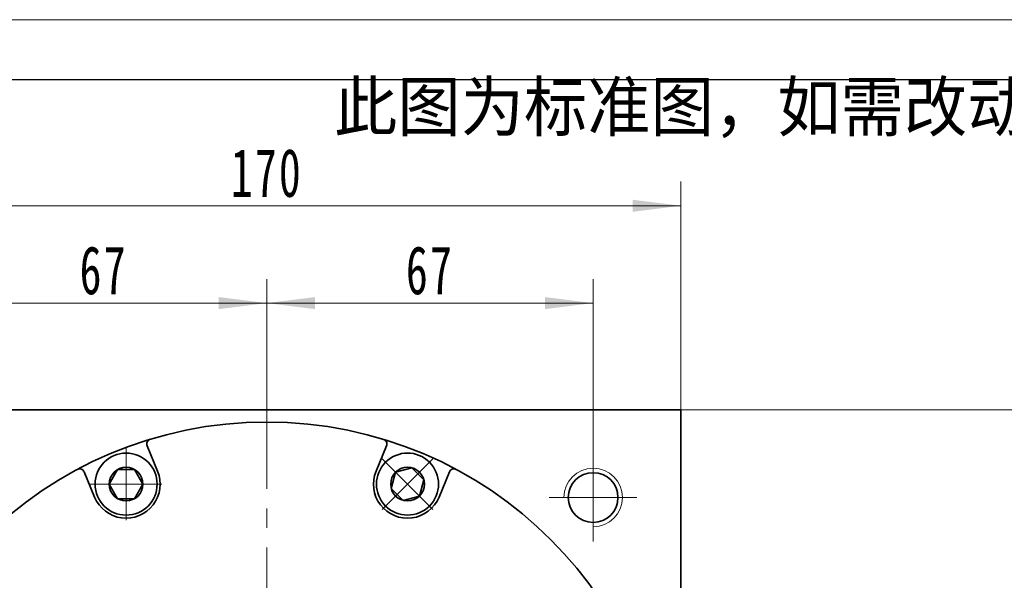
# Model space of a CAD drawing. Header units: millimetres. Extents: x -1428 to -386, y -608 to 125.
# Tile 8 of 9: x -755 to -553, y 10 to 125. Entities that reach past the tile are written whole.
import ezdxf

# ---------------------------------------------------------------- set-up
doc = ezdxf.new("R2010")
doc.units = ezdxf.units.MM
doc.header["$LTSCALE"] = 2
doc.set_wipeout_variables(frame=1)
doc.linetypes.add('点画线', pattern=[18, 12, -2, 2, -2])
doc.layers.get('0').update_dxf_attribs({"lineweight": 18})
doc.layers.add('6文字层', color=3, linetype='Continuous')
for name, color, linetype, lineweight in [('中心线层', 1, '点画线', 18), ('图框_外框线', 7, 'Continuous', 18), ('尺寸线层', 3, 'Continuous', 18), ('粗实线层', 7, 'Continuous', 35)]:
    doc.layers.add(name, color=color, linetype=linetype, lineweight=lineweight)
doc.styles.add('标准', font='txt', dxfattribs={"width": 0.667})
doc.dimstyles.new('a4-1-1.5', dxfattribs={"dimtxt": 4.5, "dimasz": 4.5, "dimexe": 2.25, "dimexo": 0, "dimgap": 0.75, "dimtad": 1, "dimdec": 3, "dimdsep": 46, "dimtxsty": '标准', "dimblk": '_CAXARROW', "dimcen": 0, "dimdle": 6, "dimazin": 2, "dimtfac": 0.707107, "dimtdec": 3, "dimtix": 1, "dimtmove": 2, "dimatfit": 3, "dimfxl": 0, "dimfrac": 2, "dimtolj": 1, "dimtzin": 0, "dimarcsym": 0})

# ---------------------------------------------------------------- blocks, each defined once
blk = doc.blocks.new('*X18')
at = {"layer": '尺寸线层', "linetype": 'Continuous'}
for points in [[(-789.2, 87.22), (-779.3, 88.46), (-779.3, 85.98)], [(-619.2, 87.22), (-629.1, 88.46), (-629.1, 85.98)]]:
    blk.add_hatch(color=0, dxfattribs=at).paths.add_polyline_path(points, flags=0)
at = {"layer": '尺寸线层', "color": 0, "linetype": 'Continuous'}
for p, q in [((-789.2, 45.32), (-789.2, 92.17)), ((-619.2, 45.32), (-619.2, 92.17)), ((-789.2, 87.22), (-619.2, 87.22))]:
    blk.add_line(p, q, dxfattribs=at)
at = {"layer": '尺寸线层', "color": 0, "insert": (-704.2, 93.92), "char_height": 9.9, "width": 29.5115, "attachment_point": 5, "line_spacing_factor": 1.15057, "style": '标准'}
blk.add_mtext('\\T1.1;170', dxfattribs=at)
blk = doc.blocks.new('_CAXARROW')
blk.add_hatch(color=0).paths.add_polyline_path([(0, 0), (-1, 0.125), (-1, -0.125)], flags=0)
blk = doc.blocks.new('*X19')
at = {"layer": '尺寸线层', "linetype": 'Continuous'}
for points in [[(-530.17, 45.32), (-528.93, 35.42), (-531.41, 35.42)], [(-530.17, -254.68), (-528.93, -244.78), (-531.41, -244.78)]]:
    blk.add_hatch(color=0, dxfattribs=at).paths.add_polyline_path(points, flags=0)
at = {"layer": '尺寸线层', "color": 0, "linetype": 'Continuous'}
for p, q in [((-619.2, 45.32), (-525.22, 45.32)), ((-530.17, 45.32), (-530.17, -254.68)), ((-686.2, -254.68), (-525.22, -254.68))]:
    blk.add_line(p, q, dxfattribs=at)
at = {"layer": '尺寸线层', "color": 0, "insert": (-536.87, -104.68), "char_height": 9.9, "width": 30.7396, "attachment_point": 5, "rotation": 90, "line_spacing_factor": 1.15057, "style": '标准'}
blk.add_mtext('\\T1.1;300', dxfattribs=at)
blk = doc.blocks.new('*X21')
at = {"layer": '尺寸线层', "linetype": 'Continuous'}
for points in [[(-771.2, 67.23), (-761.3, 68.47), (-761.3, 66)], [(-704.2, 67.23), (-714.1, 68.47), (-714.1, 66)]]:
    blk.add_hatch(color=0, dxfattribs=at).paths.add_polyline_path(points, flags=0)
at = {"layer": '尺寸线层', "color": 0, "linetype": 'Continuous'}
for p, q in [((-771.2, 36.32), (-771.2, 72.18)), ((-704.2, 48.32), (-704.2, 72.18)), ((-771.2, 67.23), (-704.2, 67.23))]:
    blk.add_line(p, q, dxfattribs=at)
at = {"layer": '尺寸线层', "color": 0, "insert": (-737.7, 73.93), "char_height": 9.9, "width": 19.8, "attachment_point": 5, "line_spacing_factor": 1.15057, "style": '标准'}
blk.add_mtext('\\T1.1;67', dxfattribs=at)
blk = doc.blocks.new('*X22')
at = {"layer": '尺寸线层', "linetype": 'Continuous'}
for points in [[(-704.2, 67.23), (-694.3, 68.47), (-694.3, 66)], [(-637.2, 67.23), (-647.1, 68.47), (-647.1, 66)]]:
    blk.add_hatch(color=0, dxfattribs=at).paths.add_polyline_path(points, flags=0)
at = {"layer": '尺寸线层', "color": 0, "linetype": 'Continuous'}
for p, q in [((-704.2, 48.32), (-704.2, 72.18)), ((-637.2, 36.32), (-637.2, 72.18)), ((-704.2, 67.23), (-637.2, 67.23))]:
    blk.add_line(p, q, dxfattribs=at)
at = {"layer": '尺寸线层', "color": 0, "insert": (-670.7, 73.93), "char_height": 9.9, "width": 19.8, "attachment_point": 5, "line_spacing_factor": 1.15057, "style": '标准'}
blk.add_mtext('\\T1.1;67', dxfattribs=at)
blk = doc.blocks.new('*X26')
at = {"layer": '中心线层', "linetype": '点画线', "lineweight": 18}
for p, q in [((0, -7.37), (0, 7.37)), ((-7.37, 0), (7.37, 0))]:
    blk.add_line(p, q, dxfattribs=at)
at = {"layer": '粗实线层'}
for p, q in [((-3.46, 0), (-1.73, 3)), ((-1.73, 3), (1.73, 3)), ((3.46, 0), (1.73, 3)), ((3.46, 0), (1.73, 3)), ((-3.46, 0), (-1.73, -3)), ((3.46, 0), (1.73, -3)), ((-1.73, -3), (1.73, -3))]:
    blk.add_line(p, q, dxfattribs=at)
blk.add_circle((0, 0), 3.46, dxfattribs=at)
for start, end in [(0, 180), (180, 360)]:
    blk.add_arc((0, 0), 6.37, start, end, dxfattribs=at)
blk = doc.blocks.new('提示字样')
at = {"layer": '6文字层', "insert": (1.21, 11.52), "char_height": 10, "width": 317.6795, "attachment_point": 1}
blk.add_mtext('{\\C1;此图为标准图，如需改动尺寸请联系销售经理。}', dxfattribs=at)

msp = doc.modelspace()

# ---------------------------------------------------------------- linework, layer by layer
at = {"layer": '中心线层'}
for p, q in [((-704.2044, -258.9333), (-704.2044, 48.3167)), ((-637.2044, 36.3167), (-637.2044, 18.3167)), ((-646.2044, 27.3167), (-628.2044, 27.3167))]:
    msp.add_line(p, q, dxfattribs=at)
at = {"layer": '粗实线层'}
for p in [(-789.2044, 45.3167), (-619.2044, -124.6833)]:
    msp.add_line(p, (-619.2044, 45.3167), dxfattribs=at)
for centre, radius in [((-704.2044, -39.6833), 82.5), ((-637.2044, 27.3167), 5.1)]:
    msp.add_circle(centre, radius, dxfattribs=at)
for centre, start, end in [((-727.8514, 38.3108), 106.866752, 202.500022), ((-680.5573, 38.3108), 337.499978, 73.133248), ((-742.6335, 32.1878), 22.499978, 118.133248), ((-665.7753, 32.1878), 61.866752, 157.500022)]:
    msp.add_arc(centre, 1, start, end, dxfattribs=at)
at = {"layer": '粗实线层', "lineweight": 18}
msp.add_arc((-637.2044, 27.3167), 6, 270, 180, dxfattribs=at)

# ---------------------------------------------------------------- block references
msp.add_blockref('提示字样', (-691.6153, 101.0538))

# ---------------------------------------------------------------- dimensions: what is measured, and where the dimension line sits
at = {"layer": '尺寸线层'}
for base, p1, p2, angle, picture, middle in [((-619.2044, 87.222), (-789.2044, 45.3167), (-619.2044, 45.3167), 0, '*X18', (-704.2044, 93.9239)), ((-704.2044, 67.2331), (-771.2044, 36.3167), (-704.2044, 48.3167), 0, '*X21', (-737.7044, 73.935)), ((-637.2044, 67.2331), (-704.2044, 48.3167), (-637.2044, 36.3167), 0, '*X22', (-670.7044, 73.935)), ((-530.1719, -254.6833), (-619.2044, 45.3167), (-686.2044, -254.6833), 270, '*X19', (-536.8738, -104.6833))]:
    dim = msp.add_linear_dim(base=base, p1=p1, p2=p2, angle=angle, dimstyle='a4-1-1.5', override={"dimsah": 1, "dimtfill": 1, "dimtzin": 0}, dxfattribs=at)
    dim.commit()
    dim.dimension.update_dxf_attribs({"geometry": picture, "text_midpoint": middle})

# ---------------------------------------------------------------- next in the draw order: wipeouts: each hides what was drawn before it
for points in [[(-726.732, 30.0696), (-726.7321, 30.1034), (-726.7323, 30.1373), (-726.7328, 30.1711), (-726.7334, 30.2049), (-726.7342, 30.2387), (-726.7352, 30.2725), (-726.7364, 30.3063), (-726.7377, 30.3401), (-726.7392, 30.3738), (-726.741, 30.4076), (-726.7428, 30.4414), (-726.7449, 30.4751), (-726.7471, 30.5089), (-726.7496, 30.5426), (-726.7522, 30.5763), (-726.755, 30.61), (-726.7579, 30.6437), (-726.7611, 30.6774), (-726.7644, 30.711), (-726.7679, 30.7447), (-726.7715, 30.7783), (-726.7754, 30.8119), (-726.7794, 30.8454), (-726.7836, 30.879), (-726.788, 30.9125), (-726.7926, 30.946), (-726.7973, 30.9795), (-726.8023, 31.013), (-726.8074, 31.0464), (-726.8126, 31.0798), (-726.8126, 31.0798), (-726.8671, 31.3742), (-726.9354, 31.6658), (-727.0172, 31.9538), (-727.1126, 32.2376), (-727.2212, 32.5167), (-727.3427, 32.7903), (-727.4771, 33.0579), (-727.6238, 33.3189), (-727.7827, 33.5727), (-727.9533, 33.8188), (-728.1353, 34.0565), (-728.3283, 34.2855), (-728.5319, 34.5051), (-728.7455, 34.7149), (-728.9688, 34.9144), (-729.2012, 35.1032), (-729.4423, 35.2808), (-729.6914, 35.4469), (-729.948, 35.6011), (-730.2117, 35.7431), (-730.4817, 35.8725), (-730.7575, 35.9891), (-731.0385, 36.0926), (-731.324, 36.1827), (-731.6135, 36.2593), (-731.9062, 36.3223), (-732.2016, 36.3713), (-732.4989, 36.4065), (-732.7976, 36.4276), (-733.097, 36.4346), (-733.097, 36.4346), (-733.3963, 36.4276), (-733.695, 36.4065), (-733.9924, 36.3713), (-734.2877, 36.3223), (-734.5805, 36.2593), (-734.8699, 36.1827), (-735.1555, 36.0926), (-735.4365, 35.9891), (-735.7123, 35.8725), (-735.9823, 35.7431), (-736.2459, 35.6011), (-736.5026, 35.4469), (-736.7517, 35.2808), (-736.9927, 35.1032), (-737.2251, 34.9144), (-737.4484, 34.7149), (-737.6621, 34.5051), (-737.8656, 34.2855), (-738.0586, 34.0565), (-738.2406, 33.8188), (-738.4113, 33.5727), (-738.5701, 33.3189), (-738.7169, 33.0579), (-738.8512, 32.7903), (-738.9728, 32.5167), (-739.0814, 32.2376), (-739.1767, 31.9538), (-739.2586, 31.6658), (-739.3268, 31.3742), (-739.3813, 31.0798), (-739.3813, 31.0798), (-739.3866, 31.0464), (-739.3917, 31.013), (-739.3966, 30.9795), (-739.4014, 30.946), (-739.4059, 30.9125), (-739.4103, 30.879), (-739.4145, 30.8454), (-739.4185, 30.8119), (-739.4224, 30.7783), (-739.4261, 30.7447), (-739.4296, 30.711), (-739.4329, 30.6774), (-739.436, 30.6437), (-739.439, 30.61), (-739.4418, 30.5763), (-739.4444, 30.5426), (-739.4468, 30.5089), (-739.449, 30.4751), (-739.4511, 30.4414), (-739.453, 30.4076), (-739.4547, 30.3738), (-739.4562, 30.3401), (-739.4576, 30.3063), (-739.4587, 30.2725), (-739.4597, 30.2387), (-739.4605, 30.2049), (-739.4612, 30.1711), (-739.4616, 30.1373), (-739.4619, 30.1034), (-739.462, 30.0696), (-739.462, 30.0696), (-739.4533, 29.7365), (-739.4271, 29.4043), (-739.3836, 29.0739), (-739.3229, 28.7463), (-739.2451, 28.4223), (-739.1504, 28.1027), (-739.0392, 27.7886), (-738.9117, 27.4808), (-738.7682, 27.18), (-738.6092, 26.8871), (-738.4351, 26.603), (-738.2464, 26.3284), (-738.0435, 26.064), (-737.8271, 25.8106), (-737.5977, 25.5689), (-737.356, 25.3395), (-737.1026, 25.1231), (-736.8382, 24.9202), (-736.5636, 24.7315), (-736.2795, 24.5574), (-735.9866, 24.3984), (-735.6859, 24.2549), (-735.378, 24.1274), (-735.0639, 24.0162), (-734.7444, 23.9215), (-734.4203, 23.8437), (-734.0927, 23.783), (-733.7623, 23.7395), (-733.4301, 23.7134), (-733.097, 23.7046), (-733.097, 23.7046), (-732.7639, 23.7134), (-732.4316, 23.7395), (-732.1013, 23.783), (-731.7736, 23.8437), (-731.4496, 23.9215), (-731.1301, 24.0162), (-730.816, 24.1274), (-730.5081, 24.2549), (-730.2073, 24.3984), (-729.9145, 24.5574), (-729.6303, 24.7315), (-729.3557, 24.9202), (-729.0913, 25.1231), (-728.838, 25.3395), (-728.5962, 25.5689), (-728.3669, 25.8106), (-728.1504, 26.064), (-727.9476, 26.3284), (-727.7588, 26.603), (-727.5847, 26.8871), (-727.4257, 27.18), (-727.2823, 27.4808), (-727.1547, 27.7886), (-727.0435, 28.1027), (-726.9489, 28.4223), (-726.8711, 28.7463), (-726.8103, 29.0739), (-726.7668, 29.4043), (-726.7407, 29.7365)], [(-670.811, 25.5689), (-670.7872, 25.5929), (-670.7635, 25.617), (-670.7399, 25.6412), (-670.7164, 25.6655), (-670.6931, 25.69), (-670.6699, 25.7146), (-670.6468, 25.7393), (-670.6239, 25.7642), (-670.6011, 25.7892), (-670.5784, 25.8142), (-670.5559, 25.8394), (-670.5335, 25.8648), (-670.5112, 25.8902), (-670.489, 25.9158), (-670.467, 25.9415), (-670.4452, 25.9673), (-670.4235, 25.9932), (-670.4019, 26.0192), (-670.3804, 26.0453), (-670.3591, 26.0716), (-670.3379, 26.098), (-670.3169, 26.1244), (-670.296, 26.151), (-670.2753, 26.1777), (-670.2547, 26.2045), (-670.2342, 26.2315), (-670.2139, 26.2585), (-670.1937, 26.2856), (-670.1737, 26.3129), (-670.1538, 26.3402), (-670.1538, 26.3402), (-669.9841, 26.5869), (-669.8262, 26.8413), (-669.6805, 27.1029), (-669.5472, 27.371), (-669.4266, 27.6451), (-669.3191, 27.9246), (-669.2249, 28.2088), (-669.1441, 28.4971), (-669.077, 28.7889), (-669.0236, 29.0836), (-668.9842, 29.3804), (-668.9588, 29.6787), (-668.9474, 29.9779), (-668.9502, 30.2774), (-668.967, 30.5763), (-668.9978, 30.8742), (-669.0426, 31.1702), (-669.1013, 31.4638), (-669.1738, 31.7544), (-669.2598, 32.0412), (-669.3592, 32.3236), (-669.4718, 32.6011), (-669.5973, 32.8729), (-669.7355, 33.1386), (-669.886, 33.3974), (-670.0485, 33.6489), (-670.2227, 33.8925), (-670.4081, 34.1276), (-670.6044, 34.3537), (-670.811, 34.5704), (-670.811, 34.5704), (-671.0277, 34.7771), (-671.2538, 34.9733), (-671.4889, 35.1587), (-671.7325, 35.3329), (-671.984, 35.4954), (-672.2428, 35.6459), (-672.5085, 35.7841), (-672.7803, 35.9096), (-673.0578, 36.0222), (-673.3402, 36.1216), (-673.6271, 36.2076), (-673.9176, 36.2801), (-674.2112, 36.3388), (-674.5073, 36.3836), (-674.8051, 36.4144), (-675.104, 36.4312), (-675.4035, 36.434), (-675.7027, 36.4226), (-676.001, 36.3972), (-676.2978, 36.3578), (-676.5925, 36.3045), (-676.8843, 36.2373), (-677.1726, 36.1565), (-677.4568, 36.0623), (-677.7363, 35.9548), (-678.0104, 35.8342), (-678.2785, 35.7009), (-678.5401, 35.5552), (-678.7945, 35.3973), (-679.0412, 35.2276), (-679.0412, 35.2276), (-679.0685, 35.2077), (-679.0958, 35.1877), (-679.1229, 35.1675), (-679.1499, 35.1472), (-679.1769, 35.1267), (-679.2037, 35.1061), (-679.2304, 35.0854), (-679.257, 35.0645), (-679.2834, 35.0435), (-679.3098, 35.0223), (-679.3361, 35.001), (-679.3622, 34.9795), (-679.3882, 34.958), (-679.4142, 34.9362), (-679.4399, 34.9144), (-679.4656, 34.8924), (-679.4912, 34.8702), (-679.5166, 34.848), (-679.542, 34.8256), (-679.5672, 34.803), (-679.5923, 34.7803), (-679.6172, 34.7575), (-679.6421, 34.7346), (-679.6668, 34.7115), (-679.6914, 34.6883), (-679.7159, 34.665), (-679.7402, 34.6415), (-679.7644, 34.6179), (-679.7885, 34.5942), (-679.8125, 34.5704), (-679.8125, 34.5704), (-680.0419, 34.3286), (-680.2583, 34.0753), (-680.4612, 33.8109), (-680.6499, 33.5363), (-680.824, 33.2521), (-680.983, 32.9593), (-681.1265, 32.6585), (-681.254, 32.3506), (-681.3652, 32.0365), (-681.4599, 31.717), (-681.5377, 31.393), (-681.5984, 31.0653), (-681.6419, 30.735), (-681.6681, 30.4028), (-681.6768, 30.0696), (-681.6681, 29.7365), (-681.6419, 29.4043), (-681.5984, 29.0739), (-681.5377, 28.7463), (-681.4599, 28.4223), (-681.3652, 28.1027), (-681.254, 27.7886), (-681.1265, 27.4808), (-680.983, 27.18), (-680.824, 26.8871), (-680.6499, 26.603), (-680.4612, 26.3284), (-680.2583, 26.064), (-680.0419, 25.8106), (-679.8125, 25.5689), (-679.8125, 25.5689), (-679.5708, 25.3395), (-679.3174, 25.1231), (-679.053, 24.9202), (-678.7784, 24.7315), (-678.4943, 24.5574), (-678.2014, 24.3984), (-677.9007, 24.2549), (-677.5928, 24.1274), (-677.2787, 24.0162), (-676.9592, 23.9215), (-676.6351, 23.8437), (-676.3075, 23.783), (-675.9771, 23.7395), (-675.6449, 23.7134), (-675.3118, 23.7046), (-674.9787, 23.7134), (-674.6465, 23.7395), (-674.3161, 23.783), (-673.9884, 23.8437), (-673.6644, 23.9215), (-673.3449, 24.0162), (-673.0308, 24.1274), (-672.7229, 24.2549), (-672.4221, 24.3984), (-672.1293, 24.5574), (-671.8451, 24.7315), (-671.5705, 24.9202), (-671.3062, 25.1231), (-671.0528, 25.3395)]]:
    msp.add_wipeout(points).dxf.layer = '粗实线层'

# ---------------------------------------------------------------- next in the draw order: linework, layer by layer
at = {"layer": '图框_外框线', "color": 3}
msp.add_lwpolyline([(-1423.2214, -607.7264), (-386.4391, -607.7264), (-386.4391, 125.4268), (-1423.2214, 125.4268)], close=True, dxfattribs=at)
at = {"layer": '图框_外框线', "color": 3, "lineweight": 25}
msp.add_lwpolyline([(-1361.5082, -595.3838), (-398.7818, -595.3838), (-398.7818, 113.0841), (-1361.5082, 113.0841)], close=True, dxfattribs=at)
at = {"layer": '粗实线层'}
for p, q in [((-726.6298, 32.7484), (-728.7753, 37.9281)), ((-681.7789, 32.7484), (-679.6335, 37.9281)), ((-739.5641, 27.3908), (-741.7096, 32.5705)), ((-668.8446, 27.3908), (-666.6991, 32.5705))]:
    msp.add_line(p, q, dxfattribs=at)
for centre, start, end in [((-733.097, 30.0696), 202.5, 22.5), ((-675.3118, 30.0696), 157.5, 337.5)]:
    msp.add_arc(centre, 7, start, end, dxfattribs=at)

# ---------------------------------------------------------------- next in the draw order: block references
at = {"layer": '粗实线层', "rotation": 315.0000000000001}
msp.add_blockref('*X26', (-675.3118, 30.0696), dxfattribs=at)
at = {"layer": '粗实线层'}
msp.add_blockref('*X26', (-733.097, 30.0696), dxfattribs=at)

doc.saveas('drawing.dxf')
